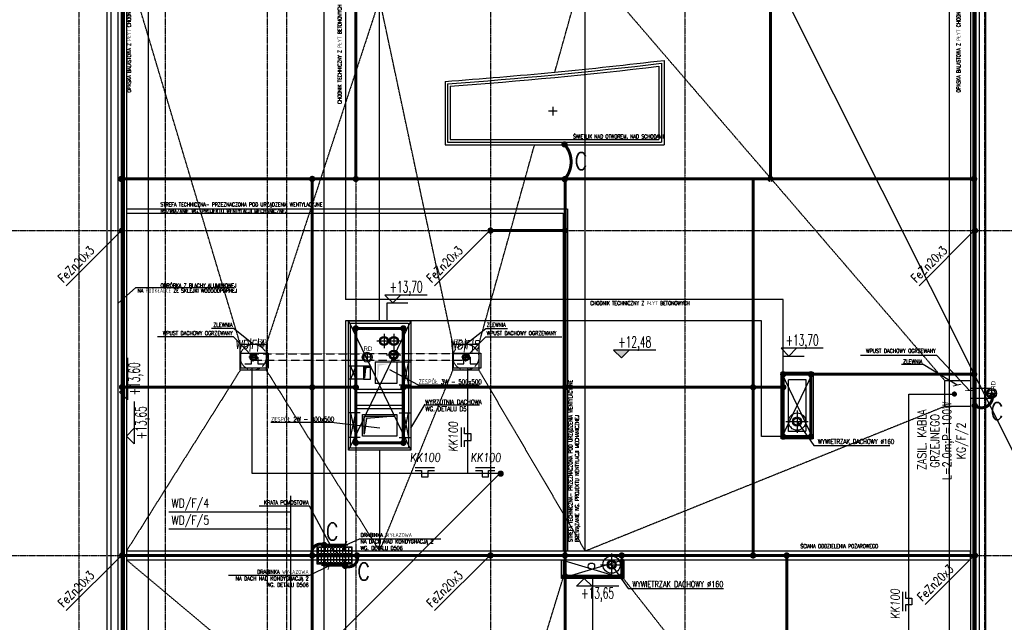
# Model space of a CAD drawing. Extents: x 3880 to 129921, y -116796 to -57711.
# Tile 11 of 110: x 6998 to 9272, y -99466 to -98074. Entities that reach past the tile are written whole.
import ezdxf
from ezdxf.enums import TextEntityAlignment as Align

# ---------------------------------------------------------------- set-up
doc = ezdxf.new("R2010")
doc.units = 0
doc.header["$LTSCALE"] = 2
for name, pattern in [('ACAD_ISO02W100', [15, 12, -3]), ('ACAD_ISO10W100', [18.5, 12, -3, 0.5, -3]), ('CENTER', [2, 1.25, -0.25, 0.25, -0.25]), ('DASHDOT', [1, 0.5, -0.25, 0, -0.25]), ('DASHED', [0.75, 0.5, -0.25]), ('DASHED2', [0.375, 0.25, -0.125])]:
    doc.linetypes.add(name, pattern=pattern)
doc.layers.get('0').update_dxf_attribs({"color": 101, "linetype": 'CONTINUOUS'})
for name, color, linetype in [('E35', 6, 'CONTINUOUS'), ('E50', 3, 'CONTINUOUS'), ('Ele-balustrada', 114, 'CONTINUOUS'), ('Ins-went', 141, 'CONTINUOUS'), ('Ins-wod', 152, 'CONTINUOUS'), ('m-went-odnośniki', 255, 'CONTINUOUS'), ('m-went-opis', 86, 'CONTINUOUS'), ('m-went-wywiew', 1, 'CONTINUOUS'), ('Opis-rzedne', 52, 'CONTINUOUS'), ('Os-osie glowne', 1, 'CENTER'), ('Sch-opis', 51, 'CONTINUOUS'), ('W-idok', 9, 'CONTINUOUS'), ('W-idok nad', 5, 'DASHED2')]:
    doc.layers.add(name, color=color, linetype=linetype)
doc.styles.add('dwg_opis podstawowy', font='romans.shx', dxfattribs={"width": 0.9})
doc.styles.add('ROMANS', font='romans', dxfattribs={"width": 0.85})
doc.styles.add('tab-bud$0$ROMANS', font='romans', dxfattribs={"width": 0.7})
doc.styles.add('TYTUL2', font='ARIAL.TTF')
doc.dimstyles.new('CHMIELNA', dxfattribs={"dimscale": 3.5, "dimtxt": 4, "dimasz": 1.5, "dimexe": 3, "dimexo": 0, "dimgap": 1, "dimtad": 1, "dimdec": 1, "dimrnd": 0.5, "dimzin": 12, "dimdsep": 46, "dimtxsty": 'ROMANS', "dimblk": 'DIMTICK', "dimcen": 0.09, "dimse1": 1, "dimse2": 1, "dimclrd": 143, "dimclrt": 53, "dimadec": 0, "dimazin": 0, "dimtfac": 1, "dimtdec": 1, "dimtix": 1, "dimtmove": 2, "dimatfit": 2, "dimldrblk": 'ARCHTICK', "dimfxl": 0, "dimtolj": 1, "dimtzin": 0, "dimarcsym": 0})

# ---------------------------------------------------------------- blocks, each defined once
blk = doc.blocks.new('_kdjkgjksjhgkfhh')
for p, q in [((-11.2, 0), (11.2, 0)), ((0, 11.2), (0, -11.2))]:
    blk.add_line(p, q)
for radius in [11.3, 8.25]:
    blk.add_circle((0, 0), radius)
blk = doc.blocks.new('dwg_kota kons 50')
blk.add_hatch(color=256).paths.add_polyline_path([(9, 9), (-9, 9), (0, 0)])
blk.add_lwpolyline([(39.75, 9), (-9, 9), (0, 0), (9, 9)])
at = {"style": 'dwg_opis podstawowy', "width": 0.6}
blk.add_attdef('KOTA_KONS', text='', height=12.75, dxfattribs=at).set_placement((15.375, 8.25), align=Align.BOTTOM_CENTER)
blk = doc.blocks.new('DIMTICK')
for p, q in [((-1, 0), (1, 0)), ((0, 1), (0, -1))]:
    blk.add_line(p, q)
at = {"const_width": 0.141}
blk.add_lwpolyline([(0.71, 0.71), (-0.71, -0.71)], dxfattribs=at)
blk = doc.blocks.new('dwg_kota arch 50')
blk.add_lwpolyline([(39.75, 9), (-9, 9), (0, 0), (9, 9)])
at = {"style": 'dwg_opis podstawowy', "width": 0.6}
blk.add_attdef('KOTA_ARCH', text='', height=12.75, dxfattribs=at).set_placement((15.375, 8.25), align=Align.BOTTOM_CENTER)
blk = doc.blocks.new('_kgjdskfgjkfh')
at = {"linetype": 'ACAD_ISO10W100'}
for p, q in [((10, 0), (-10, 0)), ((0, 10), (0, -10))]:
    blk.add_line(p, q, dxfattribs=at)
at = {"linetype": 'Continuous', "ltscale": 7}
for p, q in [((-8, 0), (-5, 0)), ((-7.6, 2.5), (-4.8, 1.5)), ((-6.5, 4.7), (-4, 2.9)), ((-4.7, 6.5), (-2.9, 4)), ((-2.5, 7.6), (-1.5, 4.8)), ((0, 8), (0, 5)), ((2.5, 7.6), (1.5, 4.8)), ((4.7, 6.5), (2.9, 4)), ((6.5, 4.7), (4, 2.9)), ((7.6, 2.5), (4.8, 1.5)), ((8, 0), (5, 0)), ((-7.6, -2.5), (-4.8, -1.5)), ((-6.5, -4.7), (-4, -2.9)), ((-4.7, -6.5), (-2.9, -4)), ((-2.5, -7.6), (-1.5, -4.8)), ((0, -8), (0, -5)), ((2.5, -7.6), (1.5, -4.8)), ((4.7, -6.5), (2.9, -4)), ((6.5, -4.7), (4, -2.9)), ((7.6, -2.5), (4.8, -1.5))]:
    blk.add_line(p, q, dxfattribs=at)
at = {"linetype": 'ACAD_ISO02W100'}
blk.add_circle((0, 0), 30, dxfattribs=at)
at = {"linetype": 'Continuous', "ltscale": 7}
for radius in [8, 5]:
    blk.add_circle((0, 0), radius, dxfattribs=at)
blk = doc.blocks.new('56')
at = {"layer": 'm-went-wywiew', "color": 9, "linetype": 'DASHED2'}
for p, q in [((53204.9, 82746), (53204.9, 82712.7)), ((53188.2, 82729.3), (53221.5, 82729.3))]:
    blk.add_line(p, q, dxfattribs=at)
at = {"layer": 'm-went-wywiew', "color": 9}
blk.add_circle((53204.9, 82729.3), 10.6, dxfattribs=at)
at = {"layer": 'm-went-wywiew'}
blk.add_circle((53204.9, 82729.3), 8, dxfattribs=at)
blk = doc.blocks.new('_SKGJFKGJFGKHGJ')
blk.add_line((-13.5, -53.9), (-13.5, 6.9))
at = {"linetype": 'DASHDOT', "ltscale": 5, "flags": 128}
for points in [[(9.4, 0), (-20.4, 0)], [(9.4, -47), (-20.4, -47)]]:
    blk.add_lwpolyline(points, dxfattribs=at)
at = {"flags": 128}
for points in [[(-1.9, -48.5), (-15, -48.5), (-15, 1.5), (-1.9, 1.5)], [(-1.9, -45.5), (-12, -45.5), (-12, -1.5), (-1.9, -1.5)]]:
    blk.add_lwpolyline(points, dxfattribs=at)
for points in [[(0, 5), (0, -5), (-1, -5, -0.199443), (-1, 5)], [(0, -52), (0, -42), (-1, -42, 0.199443), (-1, -52)]]:
    blk.add_lwpolyline(points, format="xyb", close=True, dxfattribs=at)
at = {"linetype": 'DASHED', "ltscale": 0.1, "flags": 128}
for points in [[(-1.9, 1.5), (0, 1.5)], [(-1.9, -1.5), (0, -1.5)], [(0, -45.5), (-1.9, -45.5)], [(0, -48.5), (-1.9, -48.5)]]:
    blk.add_lwpolyline(points, dxfattribs=at)
blk = doc.blocks.new('A$C5F9C5678')
at = {"layer": 'E35'}
for p, q in [((-39.2, 9.9), (-39.2, 24.9)), ((-39.2, 24.9), (-24.2, 24.9)), ((-24.2, 24.9), (-24.2, 9.9)), ((-54.2, 9.9), (-39.2, 9.9)), ((-24.2, 9.9), (-9.2, 9.9))]:
    blk.add_line(p, q, dxfattribs=at)
blk.add_lwpolyline([(-63.3, 34.4), (0, 34.4), (0, 0), (-63.3, 0)], close=True, dxfattribs=at)
blk = doc.blocks.new('A$C396C56EA')
at = {"layer": 'E35'}
for p, q in [((0, 0), (45, 0)), ((0, -6.9), (15, -6.9)), ((15, -6.9), (15, -21.9)), ((15, -21.9), (30, -21.9)), ((30, -21.9), (30, -6.9)), ((30, -6.9), (45, -6.9))]:
    blk.add_line(p, q, dxfattribs=at)

msp = doc.modelspace()

# ---------------------------------------------------------------- hatches: boundary and pattern name
at = {"layer": 'Ins-went'}
for points in [[(7796.802, -98879.08), (7806.749, -98876.8), (7794.846, -98876.8), (7794.846, -98902.209)], [(7793.661, -99031.529), (7799.032, -98995.246), (7865.533, -98989.625), (7793.661, -98989.625)]]:
    msp.add_hatch(color=256, dxfattribs=at).paths.add_polyline_path(points)
h = msp.add_hatch(color=256, dxfattribs=at)
h.paths.add_polyline_path([(7828.901, -98872.866), (7847.673, -98869.733), (7847.673, -98868.397), (7824.366, -98868.397), (7824.366, -98909.59)])
h.paths.add_polyline_path([(7855.673, -98868.397), (7847.673, -98868.397), (7847.673, -98869.733)])
at = {"layer": 'W-idok'}
h = msp.add_hatch(dxfattribs=at)
h.set_pattern_fill('ANGLE', color=256, style=0)
h.set_pattern_definition([(0, (-44202.875, -1397.75), (0, 6.985), [5.08, -1.905]), (90, (-44202.875, -1397.75), (-6.985, 4e-16), [5.08, -1.905])])
h.paths.add_polyline_path([(7685.64, -99291.052), (7765.64, -99291.052), (7765.64, -99331.552), (7685.64, -99331.552)])

# ---------------------------------------------------------------- linework, layer by layer
for points in [[(7792.603, -98874.66), (7757.673, -98874.66)], [(7774.673, -98874.66), (7762.673, -98904.66)], [(7762.673, -98874.66), (7774.673, -98904.66)], [(7869.673, -98864.357), (7901.395, -98864.357)], [(7896.395, -98864.357), (7884.395, -98917.2)], [(7884.395, -98864.357), (7896.395, -98917.2)], [(7792.603, -98904.66), (7757.673, -98904.66)], [(7874.673, -98917.2), (7901.395, -98917.2)], [(7784.673, -98982.146), (7757.673, -98982.146)], [(7762.673, -98982.146), (7774.673, -99038.725)], [(7762.673, -99038.725), (7774.673, -98982.146)], [(7874.673, -98982.146), (7901.395, -98982.146)], [(7884.395, -98982.146), (7896.395, -99038.725)], [(7884.395, -99038.725), (7896.395, -98982.146)], [(7784.673, -99038.725), (7757.673, -99038.725)], [(7874.673, -99038.725), (7901.395, -99038.725)]]:
    msp.add_lwpolyline(points)
msp.add_circle((8318.667, -99336.2), 7.5)
at = {"layer": 'E35'}
for p, q in [((4105.524, -88730.724), (17200.62, -114839.417)), ((7105.505, -98688.648), (7234.673, -98559.48)), ((7105.505, -98688.648), (7234.673, -98559.48)), ((7956.505, -98688.648), (8085.673, -98559.48)), ((7956.505, -98688.648), (8085.673, -98559.48)), ((9075.505, -98688.648), (9204.673, -98559.48)), ((9075.505, -98688.648), (9204.673, -98559.48)), ((7624.287, -99605.465), (8109.146, -99120.606)), ((7624.287, -99605.465), (7624.287, -99173.497)), ((7624.287, -99211.459), (7342.758, -99211.459)), ((7624.287, -99250.639), (7342.758, -99250.639)), ((7105.505, -99438.648), (7234.673, -99309.48)), ((7105.505, -99438.648), (7234.673, -99309.48)), ((7956.505, -99438.648), (8085.673, -99309.48)), ((7956.505, -99438.648), (8085.673, -99309.48)), ((9089.663, -99424.489), (9204.673, -99309.48)), ((9089.663, -99424.489), (9204.673, -99309.48))]:
    msp.add_line(p, q, dxfattribs=at)
at = {"layer": 'E50'}
for p, q in [((7535.063, -99122.428), (7535.063, -98878.796)), ((8033.213, -99122.428), (8033.213, -98878.796)), ((9051.587, -98938.677), (9157.047, -98938.677)), ((9051.587, -100300.017), (9051.587, -98938.677)), ((8109.146, -99122.428), (7535.063, -99122.428))]:
    msp.add_line(p, q, dxfattribs=at)
at = {"layer": 'E50', "const_width": 7}
for points in [[(7234.673, -97903.302), (7234.673, -100566.645), (7334.673, -100566.645), (7334.673, -100711.302)], [(7774.673, -98442.066), (7774.673, -97903.302)], [(8732.221, -98442.066), (8732.221, -97903.302)], [(9204.673, -97903.302), (9204.673, -100234.045)], [(7232.703, -98442.066), (9202.703, -98442.066)], [(7673.882, -99442.066), (7673.882, -98442.066)], [(8257.812, -100011.631), (8257.812, -98442.066)], [(8692.236, -99311.302), (8692.236, -98442.066)], [(8085.673, -98561.302), (8257.812, -98561.302)], [(7774.673, -98787.027), (7774.673, -99051.236), (7884.395, -99051.236), (7884.395, -98787.027), (7774.673, -98787.027)], [(8761.827, -98893.015), (8825.827, -98893.015), (8825.827, -99037.015), (8761.827, -99037.015), (8761.827, -98893.015)], [(8825.827, -98893.015), (9202.703, -98893.015)], [(7232.703, -98923.035), (7774.673, -98923.035)], [(7884.395, -98923.035), (8228.929, -98923.035)], [(8228.929, -98923.035), (8761.827, -98923.035)], [(8732.118, -98923.035), (8761.827, -98923.035)], [(7234.673, -99311.302), (7777.398, -99311.302)], [(7770.859, -99311.302), (9204.673, -99311.302)], [(8769.802, -99311.302), (8769.802, -100016.371)], [(8388.852, -99318.892), (8388.852, -99359.302), (8257.812, -99359.302)], [(7673.882, -100711.302), (7673.882, -99442.066)]]:
    msp.add_lwpolyline(points, dxfattribs=at)
for points in [[(8260.227, -98362.282, -1), (8252.727, -98362.282, -1)], [(7228.953, -98442.066, -1), (7236.453, -98442.066, -1)], [(7670.132, -98442.066, -1), (7677.632, -98442.066, -1)], [(8260.899, -98442.664, -1), (8253.399, -98442.664, -1)], [(9198.953, -98442.066, -1), (9206.453, -98442.066, -1)], [(7770.923, -98787.027, -1), (7778.423, -98787.027, -1)], [(7880.645, -98787.027, -1), (7888.145, -98787.027, -1)], [(8758.077, -98893.015, -1), (8765.577, -98893.015, -1)], [(8822.077, -98893.015, -1), (8829.577, -98893.015, -1)], [(8822.077, -98893.015, -1), (8829.577, -98893.015, -1)], [(9198.953, -98893.015, -1), (9206.453, -98893.015, -1)], [(7230.923, -98922.599, -1), (7238.423, -98922.599, -1)], [(7670.132, -98923.035, -1), (7677.632, -98923.035, -1)], [(7770.923, -98923.035, -1), (7778.423, -98923.035, -1)], [(7880.645, -98923.035, -1), (7888.145, -98923.035, -1)], [(8254.062, -98923.035, -1), (8261.562, -98923.035, -1)], [(8688.486, -98923.035, -1), (8695.986, -98923.035, -1)], [(8758.077, -98923.035, -1), (8765.577, -98923.035, -1)], [(9157.047, -98936.177, -1), (9157.047, -98941.177, -1)], [(9244.975, -98945.971, 1), (9244.975, -98938.471, 1)], [(9204.223, -98969.186, -1), (9204.223, -98961.686, -1)], [(8758.077, -99037.015, -1), (8765.577, -99037.015, -1)], [(8822.077, -99037.015, -1), (8829.577, -99037.015, -1)], [(7770.923, -99051.236, -1), (7778.423, -99051.236, -1)], [(7880.645, -99051.236, -1), (7888.145, -99051.236, -1)], [(7701.537, -99283.38, -1), (7701.537, -99290.88, -1)], [(7670.132, -99311.302, -1), (7677.632, -99311.302, -1)], [(7673.882, -99307.552, -1), (7673.882, -99315.052, -1)], [(7777.398, -99307.552, 1), (7777.398, -99315.052, 1)], [(8385.102, -99311.302, -1), (8392.602, -99311.302, -1)], [(8688.486, -99311.302, -1), (8695.986, -99311.302, -1)], [(8688.486, -99311.302, -1), (8695.986, -99311.302, -1)], [(8766.052, -99311.302, -1), (8773.552, -99311.302, -1)], [(8766.052, -99311.302, -1), (8773.552, -99311.302, -1)], [(7749.744, -99339.224, -1), (7749.744, -99331.724, -1)], [(8254.062, -99359.302, -1), (8261.562, -99359.302, -1)], [(8384.923, -99359.302, -1), (8392.423, -99359.302, -1)]]:
    msp.add_lwpolyline(points, format="xyb", close=True, dxfattribs=at)
for points in [[(8256.477, -98362.282, -0.37706103), (8257.149, -98442.318, -2.21832926)], [(7774.673, -98445.816, -0.41421356), (7770.923, -98442.066, -1), (7778.423, -98442.066, -0.39987549), (7774.857, -98445.812, -0.39987549)], [(8732.221, -98445.816, -0.41421356), (8728.471, -98442.066, -1), (8735.971, -98442.066, -0.34265917), (8733.15, -98445.699, -0.34265917)], [(9244.975, -98942.221, -0.64860311), (9204.673, -98965.474, -2.21832926)], [(7673.882, -99311.302, -0.66456973), (7701.19, -99287.13, -2.21832926)], [(7777.398, -99311.302, -0.66456973), (7750.09, -99335.474, -2.21832926)]]:
    msp.add_lwpolyline(points, format="xyb", dxfattribs=at)
at = {"layer": 'E50', "ltscale": 15, "const_width": 7}
for points in [[(7234.764, -98565.051, 1), (7234.582, -98557.553, 1)], [(8085.764, -98565.051, 1), (8085.582, -98557.553, 1)], [(8257.903, -98565.051, 1), (8257.721, -98557.553, 1)], [(9204.764, -98565.051, 1), (9204.582, -98557.553, 1)], [(8109.237, -99126.177, 1), (8109.055, -99118.679, 1)], [(7234.764, -99315.051, 1), (7234.582, -99307.553, 1)], [(8085.764, -99315.051, 1), (8085.582, -99307.553, 1)], [(8257.903, -99315.051, 1), (8257.721, -99307.553, 1)], [(9204.764, -99315.051, 1), (9204.582, -99307.553, 1)]]:
    msp.add_lwpolyline(points, format="xyb", close=True, dxfattribs=at)
at = {"layer": 'Ins-went'}
for p, q in [((7839.756, -98799.421), (7839.756, -98832.677)), ((7862.399, -98799.421), (7862.399, -98832.677)), ((7823.128, -98816.049), (7856.384, -98816.049)), ((7845.771, -98816.049), (7879.028, -98816.049)), ((7862.162, -98831.321), (7862.162, -98864.577)), ((7845.533, -98847.949), (7878.79, -98847.949)), ((7792.603, -98874.66), (7792.603, -98904.66)), ((7808.603, -98874.66), (7792.603, -98874.66)), ((7794.846, -98902.209), (7794.846, -98876.8)), ((7794.846, -98876.8), (7806.749, -98876.8)), ((7806.749, -98876.8), (7796.802, -98879.08)), ((7808.603, -98904.66), (7808.603, -98874.66)), ((7819.673, -98864.357), (7869.673, -98864.357)), ((7819.673, -98864.357), (7819.673, -98914.357)), ((7869.673, -98864.357), (7869.673, -98914.357)), ((7796.802, -98879.08), (7794.846, -98902.209)), ((7792.603, -98904.66), (7808.603, -98904.66)), ((7869.673, -98914.357), (7819.673, -98914.357)), ((7789.673, -98995.552), (7789.673, -98985.552)), ((7789.673, -98985.552), (7869.673, -98985.552)), ((7793.661, -99031.529), (7793.661, -98989.625)), ((7793.661, -98989.625), (7865.533, -98989.625)), ((7865.533, -98989.625), (7799.032, -98995.246)), ((7869.673, -98985.552), (7869.673, -99025.552)), ((8793.827, -98976.38), (8793.827, -99027.956)), ((8793.827, -98985.54), (8793.827, -99018.796)), ((7789.673, -99035.552), (7789.673, -98995.552)), ((7799.032, -98995.246), (7793.661, -99031.529)), ((8768.039, -99002.168), (8819.615, -99002.168)), ((8777.199, -99002.168), (8810.455, -99002.168)), ((7869.673, -99035.552), (7789.673, -99035.552)), ((7869.673, -99025.552), (7869.673, -99035.552)), ((8365.389, -99306.782), (8365.389, -99358.358)), ((8365.389, -99315.942), (8365.389, -99349.198)), ((8339.601, -99332.57), (8391.178, -99332.57)), ((8348.761, -99332.57), (8382.017, -99332.57))]:
    msp.add_line(p, q, dxfattribs=at)
for centre, radius in [((7839.756, -98816.049), 10.56), ((7839.756, -98816.049), 8), ((7862.399, -98816.049), 10.56), ((7862.399, -98816.049), 8), ((7862.162, -98847.949), 10.56), ((7862.162, -98847.949), 8), ((8793.827, -99002.168), 19.902), ((8793.827, -99002.168), 10.56), ((8793.827, -99002.168), 8), ((8365.389, -99332.57), 19.902), ((8365.389, -99332.57), 10.56), ((8365.389, -99332.57), 8)]:
    msp.add_circle(centre, radius, dxfattribs=at)
at = {"layer": 'Ins-wod', "linetype": 'DASHED', "ltscale": 0.5}
for points in [[(7537.758, -98845.552), (7800.923, -98845.552)], [(8028.886, -98845.552), (7800.923, -98845.552)], [(7800.923, -98861.552), (7537.758, -98861.552)], [(8028.886, -98861.552), (7800.923, -98861.552)]]:
    msp.add_lwpolyline(points, dxfattribs=at)
at = {"layer": 'm-went-odnośniki'}
for p, q in [((8365.389, -99332.57), (8403.89, -99387.467)), ((8403.89, -99387.467), (8624.073, -99387.467))]:
    msp.add_line(p, q, dxfattribs=at)
at = {"layer": 'm-went-wywiew', "color": 9, "linetype": 'DASHED2'}
for p, q in [((7839.756, -98799.421), (7839.756, -98832.677)), ((7862.399, -98799.421), (7862.399, -98832.677)), ((7823.128, -98816.049), (7856.384, -98816.049)), ((7845.771, -98816.049), (7879.028, -98816.049))]:
    msp.add_line(p, q, dxfattribs=at)
at = {"layer": 'm-went-wywiew', "color": 9}
for centre in [(7839.756, -98816.049), (7862.399, -98816.049)]:
    msp.add_circle(centre, 10.56, dxfattribs=at)
at = {"layer": 'm-went-wywiew'}
for centre in [(7839.756, -98816.049), (7862.399, -98816.049)]:
    msp.add_circle(centre, 8, dxfattribs=at)
at = {"layer": 'Opis-rzedne'}
for points in [[(7846.95, -98770.027), (7846.95, -98728.031), (7894.907, -98728.031)], [(8761.827, -98893.015), (8761.827, -98851.019), (8809.783, -98851.019)]]:
    msp.add_lwpolyline(points, dxfattribs=at)
at = {"layer": 'Os-osie glowne'}
for points in [[(7134.673, -96629.302), (7134.673, -102606.302)], [(7234.673, -96629.302), (7234.673, -102606.302)], [(7334.673, -96629.302), (7334.673, -102676.302)], [(7569.673, -96629.302), (7569.673, -102676.302)], [(7614.673, -96629.302), (7614.673, -102606.302)], [(7774.673, -96629.302), (7774.673, -102606.302)], [(8085.673, -96629.302), (8085.673, -102606.302)], [(8534.673, -96629.302), (8534.673, -102606.302)], [(9204.673, -96629.302), (9204.673, -102606.302)], [(9226.673, -96629.302), (9226.673, -102606.302)], [(6322.673, -98561.302), (18589.673, -98561.302)], [(6322.673, -99311.302), (18589.673, -99311.302)]]:
    msp.add_lwpolyline(points, dxfattribs=at)
at = {"layer": 'Sch-opis'}
for p, q in [((7917.956, -98917.589), (7852.999, -98882.809)), ((7917.884, -98917.569), (8059.666, -98917.569)), ((7901.395, -99017.358), (7935.063, -98962.4)), ((7935.177, -98963.809), (8060.046, -98963.809)), ((7578.226, -99003.499), (7717.583, -99003.499)), ((7717.583, -99003.499), (7829.832, -99016.642)), ((8793.827, -99002.168), (8832.327, -99057.065)), ((8832.327, -99057.065), (9007.732, -99057.065))]:
    msp.add_line(p, q, dxfattribs=at)
msp.add_lwpolyline([(7487.882, -98693.846), (7265.91, -98693.846), (7225.72, -98728.767)], dxfattribs=at)
at = {"layer": 'W-idok'}
for p, q in [((9229.673, -100254.302), (9229.673, -97841.802)), ((7199.673, -98043.302), (7199.673, -100486.302))]:
    msp.add_line(p, q, dxfattribs=at)
for points in [[(9214.673, -97030.802), (9214.673, -100240.302)], [(9144.673, -97071.302), (9144.673, -100175.302)], [(9194.673, -97071.302), (9194.673, -100225.302)], [(9199.673, -97066.302), (9199.673, -100225.302)], [(7239.673, -97898.302), (7239.673, -100559.302)], [(7244.673, -97893.302), (7244.673, -100554.302)], [(7224.673, -97913.302), (7224.673, -100574.302)], [(7209.673, -100589.302), (7209.673, -97928.302)], [(7294.673, -97933.802), (7294.673, -98720.027)], [(7700.64, -97948.802), (7700.64, -99642.861)], [(7750.64, -97948.802), (7750.64, -98720.027)], [(8486.673, -98168.303), (8486.673, -98363.302)], [(8474.673, -98181.82), (8474.673, -98351.302)], [(8480.673, -98175.064), (8480.673, -98357.302)], [(7980.673, -98216.858), (7980.673, -98363.302)], [(7986.673, -98222.44), (7986.673, -98357.302)], [(7992.673, -98228.019), (7992.673, -98351.302)], [(7992.673, -98351.302), (8474.673, -98351.302)], [(7980.673, -98363.302), (8486.673, -98363.302)], [(7986.673, -98357.302), (8480.673, -98357.302)], [(7294.673, -98720.027), (7294.673, -100504.302)], [(8761.827, -98720.027), (7750.64, -98720.027)], [(8761.827, -98893.015), (8761.827, -98720.027)], [(8711.827, -98770.027), (7750.64, -98770.027)], [(7750.64, -98770.027), (7750.64, -99592.861)], [(7757.673, -98770.027), (7901.395, -99068.236)], [(7901.395, -98770.027), (7757.673, -99068.236)], [(8711.827, -99037.015), (8711.827, -98770.027)], [(8756.827, -98888.015), (8830.827, -99042.015)], [(8756.827, -99042.015), (8830.827, -98888.015)], [(9242.923, -98926.052), (9194.673, -98926.052)], [(9242.923, -98948.646), (9194.673, -98948.646)], [(8761.827, -99037.015), (8711.827, -99037.015)], [(8249.673, -99321.302), (8393.673, -99364.302)], [(8393.673, -99321.302), (8249.673, -99364.302)], [(8321.723, -99321.302), (8321.723, -99321.302)]]:
    msp.add_lwpolyline(points, dxfattribs=at)
at = {"layer": 'W-idok', "linetype": 'DASHED'}
for points in [[(7507.758, -98823.552), (7244.673, -97943.302)], [(8234.237, -98195.556), (8304.673, -97943.302)], [(8304.673, -99301.302), (8304.673, -97943.302)], [(9134.673, -98907.302), (8304.673, -97943.302)], [(7829.534, -98026.774), (7567.758, -98823.552)], [(7829.534, -98770.027), (7829.534, -98026.774)], [(7998.886, -98823.552), (7829.534, -98026.774)], [(8058.886, -98823.552), (8187.399, -98363.302)], [(7244.673, -98511.302), (8263.166, -98511.302), (8263.166, -99301.302)], [(7244.673, -98521.302), (8253.166, -98521.302), (8253.166, -99301.302)], [(7507.758, -98883.552), (7244.673, -99301.302)], [(7567.758, -98883.552), (7829.534, -99301.302)], [(7829.534, -99301.302), (7998.886, -98883.552)], [(8058.886, -98883.552), (8304.673, -99301.302)], [(7774.812, -98927.2), (7884.534, -98927.2)], [(7774.812, -98935.2), (7884.534, -98935.2)], [(7774.673, -98964.146), (7884.395, -98964.146)], [(9134.673, -98967.302), (8304.673, -99301.302)], [(7774.673, -98972.146), (7884.395, -98972.146)], [(7829.534, -99068.236), (7829.534, -99301.302)], [(8063.673, -100008.302), (7244.673, -99321.302)], [(8388.673, -99321.302), (8388.673, -99359.302), (8254.673, -99359.302), (8254.673, -99321.302)], [(8156.835, -99677.861), (8254.673, -99359.302)], [(8322.673, -100683.302), (8321.723, -99364.395)], [(9104.673, -100270.302), (8388.673, -99359.302)]]:
    msp.add_lwpolyline(points, dxfattribs=at)
at = {"layer": 'W-idok'}
for points in [[(7901.395, -99068.236), (7757.673, -99068.236), (7757.673, -98770.027), (7901.395, -98770.027)], [(7507.758, -98823.552), (7567.758, -98823.552), (7567.758, -98883.552), (7507.758, -98883.552)], [(7998.886, -98823.552), (8058.886, -98823.552), (8058.886, -98883.552), (7998.886, -98883.552)], [(8756.827, -98888.015), (8830.827, -98888.015), (8830.827, -99042.015), (8756.827, -99042.015)], [(9194.673, -98907.302), (9194.673, -98967.302), (9134.673, -98967.302), (9134.673, -98907.302)], [(7244.673, -99321.302), (9194.673, -99321.302), (9194.673, -99301.302), (7244.673, -99301.302)], [(7685.64, -99291.052), (7765.64, -99291.052), (7765.64, -99331.552), (7685.64, -99331.552)], [(8249.673, -99321.302), (8393.673, -99321.302), (8393.673, -99364.302), (8249.673, -99364.302)]]:
    msp.add_lwpolyline(points, close=True, dxfattribs=at)
at = {"layer": 'W-idok', "linetype": 'DASHED'}
for points in [[(7896.395, -99063.236), (7762.673, -99063.236), (7762.673, -98775.027), (7896.395, -98775.027)], [(7884.395, -99051.236), (7774.673, -99051.236), (7774.673, -98787.027), (7884.395, -98787.027)], [(8761.827, -98893.015), (8825.827, -98893.015), (8825.827, -99037.015), (8761.827, -99037.015)], [(8773.827, -98905.015), (8813.827, -98905.015), (8813.827, -99025.015), (8773.827, -99025.015)]]:
    msp.add_lwpolyline(points, close=True, dxfattribs=at)
at = {"layer": 'W-idok'}
for radius, start, end in [(10712.463, 274.121762, 276.840798), (10718.463, 274.1516076, 276.8046486), (10724.463, 274.1814209, 276.7685424)]:
    msp.add_arc((7210.701, -87532.103), radius, start, end, dxfattribs=at)
at = {"layer": 'W-idok nad', "linetype": 'ByBlock'}
for points in [[(8239.393, -98285.26), (8219.393, -98285.26)], [(8229.393, -98275.26), (8229.393, -98295.26)]]:
    msp.add_lwpolyline(points, dxfattribs=at)

# ---------------------------------------------------------------- block references
at = {"layer": 'E35'}
for name, p in [('A$C5F9C5678', (7572.517, -98878.796)), ('A$C5F9C5678', (8063.283, -98878.796)), ('A$C396C56EA', (7911.341, -99108.071)), ('A$C396C56EA', (8051.073, -99108.071))]:
    msp.add_blockref(name, p, dxfattribs=at)
at = {"layer": 'E35', "rotation": 90}
msp.add_blockref('A$C396C56EA', (8018.856, -99060.648), dxfattribs=at)
at = {"layer": 'E35', "xscale": -1, "rotation": 90}
msp.add_blockref('A$C396C56EA', (9037.23, -99395.233), dxfattribs=at)
at = {"layer": 'Ele-balustrada', "xscale": -1, "rotation": 90}
msp.add_blockref('_SKGJFKGJFGKHGJ', (7702.14, -99301.302), dxfattribs=at)
at = {"layer": 'Ele-balustrada', "rotation": 90}
msp.add_blockref('_SKGJFKGJFGKHGJ', (7702.14, -99321.302), dxfattribs=at)
at = {"layer": 'Ins-wod', "rotation": 270}
for name, p in [('_kgjdskfgjkfh', (7537.758, -98853.552)), ('_kgjdskfgjkfh', (8028.886, -98853.552)), ('_kdjkgjksjhgkfhh', (7800.923, -98853.552)), ('_kdjkgjksjhgkfhh', (9242.923, -98937.302))]:
    msp.add_blockref(name, p, dxfattribs=at)
at = {"layer": 'm-went-wywiew'}
msp.add_blockref('56', (-45342.716, -181577.294), dxfattribs=at)
at = {"layer": 'Opis-rzedne', "xscale": 2, "yscale": 2, "zscale": 2}
for name, p, values in [('dwg_kota arch 50', (7859.929, -98728.031), {'KOTA_ARCH': '+13,70'}), ('dwg_kota kons 50', (8388.065, -98855.104), {'KOTA_KONS': '+12,48'}), ('dwg_kota arch 50', (8774.806, -98851.019), {'KOTA_ARCH': '+13,70'})]:
    msp.add_blockref(name, p, dxfattribs=at).add_auto_attribs(values)
at = {"layer": 'Opis-rzedne'}
ref = msp.add_blockref('dwg_kota kons 50', (7228.992, -98934.254), dxfattribs=dict(at, xscale=-2, yscale=2, zscale=2, rotation=270))
ref.add_attrib('KOTA_KONS', '+13,60', dxfattribs={"layer": '0', "height": 25.5, "rotation": 90, "style": 'dwg_opis podstawowy', "width": 0.6}).set_placement((7283.135, -98903.504), align=Align.BOTTOM_CENTER)
ref = msp.add_blockref('dwg_kota arch 50', (7244.673, -99035.528), dxfattribs=dict(at, xscale=-2, yscale=2, zscale=2, rotation=270))
ref.add_attrib('KOTA_ARCH', '+13,65', dxfattribs={"layer": '0', "height": 25.5, "rotation": 90, "style": 'dwg_opis podstawowy', "width": 0.6}).set_placement((7298.815, -99004.778), align=Align.BOTTOM_CENTER)
ref = msp.add_blockref('dwg_kota arch 50', (8302.357, -99364.302), dxfattribs=dict(at, xscale=-2, yscale=2, zscale=2, rotation=180))
ref.add_attrib('KOTA_ARCH', '+13,65', dxfattribs={"layer": '0', "height": 25.5, "style": 'dwg_opis podstawowy', "width": 0.6}).set_placement((8333.107, -99418.445), align=Align.BOTTOM_CENTER)

# ---------------------------------------------------------------- texts
at = {"layer": 'E35', "style": 'ROMANS', "width": 0.8}
for p in [(7098.854, -98682.88), (7098.854, -98682.88), (7949.854, -98682.88), (7949.854, -98682.88), (9068.854, -98682.88), (9068.854, -98682.88), (7098.854, -99432.88), (7098.854, -99432.88), (7949.854, -99432.88), (7949.854, -99432.88), (9083.291, -99418.443)]:
    msp.add_text('FeZn20x3', height=20, rotation=45, dxfattribs=at).set_placement(p)
at = {"layer": 'E35', "style": 'ROMANS', "oblique": 5, "width": 0.8}
for s, p in [('WD|F|4', (7496.514, -98834.015)), ('WD|F|5', (7992.155, -98835.103)), ('KK100', (7899.815, -99095.079)), ('KK100', (8039.546, -99095.079))]:
    msp.add_text(s, height=20, dxfattribs=at).set_placement(p)
at = {"layer": 'E35', "style": 'ROMANS', "width": 0.8}
for s, p in [('L=2.0m;P=100W', (9142.986, -99046.847)), ('ZASIL. KABLA ', (9082.04, -99038.56)), ('GRZEJNEGO', (9112.139, -99046.847)), ('KG/F/2', (9173.834, -99046.847))]:
    msp.add_text(s, height=20, rotation=90, dxfattribs=at).set_placement(p, align=Align.MIDDLE)
at = {"layer": 'E35', "style": 'ROMANS', "oblique": 5, "width": 0.8}
for p in [(8009.678, -99072.174), (9030.367, -99458.188)]:
    msp.add_text('KK100', height=20, rotation=90, dxfattribs=at).set_placement(p)
at = {"layer": 'E35', "style": 'ROMANS', "width": 0.8}
for s, p in [('WD/F/4', (7348.884, -99200.509)), ('WD/F/5', (7348.884, -99239.689))]:
    msp.add_text(s, height=20, dxfattribs=at).set_placement(p)
at = {"layer": 'E50', "ltscale": 50, "style": 'ROMANS', "width": 0.8}
for p in [(8280.471, -98420.712), (9241.054, -98998.155), (7705.642, -99276.225), (7778.526, -99368.496)]:
    msp.add_text('C', height=40, dxfattribs=at).set_placement(p)
at = {"layer": 'Ins-wod', "char_height": 10.2123, "width": 1336.21749, "attachment_point": 1, "style": 'TYTUL2'}
for insert in [(7548.157, -98811.377), (7792.388, -98828.807), (8000.718, -98811.377)]:
    msp.add_mtext('RD', dxfattribs=dict(at, insert=insert))
at = {"layer": 'Ins-wod', "insert": (9241.764, -98929.017), "char_height": 10.2123, "width": 1336.21749, "attachment_point": 1, "rotation": 90, "style": 'TYTUL2'}
msp.add_mtext('RD', dxfattribs=at)
at = {"layer": 'm-went-opis', "style": 'tab-bud$0$ROMANS', "width": 0.7}
msp.add_text('WYWIETRZAK DACHOWY %%c160', height=13.44646, rotation=0, dxfattribs=at).set_placement((8413.281, -99384.231))
at = {"layer": 'Sch-opis', "width": 0.7}
for s, height, rotation, style, p in [('OPASKA BALASTOWA Z PŁYT CHODNIKOWYCH', 9, 90, 'ROMANS', (7255.347, -98242.492)), ('OPASKA BALASTOWA Z PŁYT CHODNIKOWYCH', 9, 90, 'ROMANS', (9171.145, -98242.492)), ('CHODNIK TECHNICZNY Z PŁYT BETONOWYCH', 9, 90, 'ROMANS', (7741.732, -98269.122)), ('ZESPÓŁ 3W - 500x500', 10.75717, 0, 'tab-bud$0$ROMANS', (7919.564, -98915.719)), ('WYRZUTNIA DACHOWA', 10.75717, 0, 'tab-bud$0$ROMANS', (7935.063, -98962.4)), ('WG. DETALU D5', 10.75717, 0, 'tab-bud$0$ROMANS', (7935.481, -98978.125)), ('ZESPÓŁ 2W - 800x500', 10.75717, 0, 'tab-bud$0$ROMANS', (7578.796, -99002.229)), ('STREFA TECHNICZNA- PRZEZNACZONA POD URZĄDZENIA WENTYLACYJNE', 9, 90, 'ROMANS', (8275.029, -99280.068)), ('ROZWIĄZANIE WG. PROJEKTU WENTYLACJI MECHANICZNEJ', 9, 90, 'ROMANS', (8290.015, -99280.068)), ('WYWIETRZAK DACHOWY %%c160', 10.75717, 0, 'tab-bud$0$ROMANS', (8841.719, -99053.829))]:
    msp.add_text(s, height=height, rotation=rotation, dxfattribs=dict(at, style=style)).set_placement(p)
at = {"layer": 'Sch-opis', "style": 'ROMANS', "width": 0.7}
for s, p in [('ŚWIETLIK NAD OTWOREM, NAD SCHODAMI', (8276.539, -98348.389)), ('STREFA TECHNICZNA- PRZEZNACZONA POD URZĄDZENIA WENTYLACYJNE', (7323.603, -98505.729)), ('ROZWIĄZANIE WG. PROJEKTU WENTYLACJI MECHANICZNEJ', (7323.603, -98520.714)), ('NA PODKŁADCE ZE SKLEJKI WODOODPORNEJ', (7270.803, -98704.599)), ('OBRÓBKA Z BLACHY ALUMINIOWEJ', (7323.603, -98692.612)), ('CHODNIK TECHNICZNY Z PŁYT BETONOWYCH', (8316.066, -98733.471)), ('ŚCIANA ODDZIELENIA POŻAROWEGO', (8801.452, -99294.524))]:
    msp.add_text(s, height=9, dxfattribs=at).set_placement(p)
at = {"layer": 'Sch-opis', "char_height": 9, "width": 203.76147, "style": 'ROMANS'}
for s, insert, attachment_point in [('ZLEWNIA', (7489.946, -98774.468), 3), ('ZLEWNIA', (8076.746, -98774.468), 1), ('WPUST DACHOWY OGRZEWANY', (7489.946, -98793.592), 3), ('WPUST DACHOWY OGRZEWANY', (8076.746, -98793.592), 1), ('WPUST DACHOWY OGRZEWANY', (9114.186, -98834.609), 3), ('ZLEWNIA', (9083.123, -98859.286), 3), ('KRATA POMOSTOWA', (7665.791, -99184.47), 3), ('DRABINKA WYŁAZOWA\\PNA DACH NAD KONDYGNACJĄ 2\\PWG. DETALU D506', (7785.489, -99259.623), 1), ('DRABINKA WYŁAZOWA\\PNA DACH NAD KONDYGNACJĄ 2\\PWG. DETALU D506', (7665.791, -99344.764), 3)]:
    msp.add_mtext(s, dxfattribs=dict(at, insert=insert, attachment_point=attachment_point))

# ---------------------------------------------------------------- leaders
at = {"layer": 'Sch-opis'}
for points in [[(7537.758, -98853.552), (7491.953, -98806.659), (7316.372, -98806.659)], [(7537.759, -98823.552), (7491.953, -98787.535), (7441.668, -98787.535)], [(8028.933, -98823.552), (8074.739, -98787.535), (8125.023, -98787.535)], [(8028.933, -98853.552), (8074.739, -98806.659), (8250.32, -98806.659)], [(9191.759, -98930.324), (9116.193, -98849.428), (8940.612, -98849.428)], [(9163.214, -98918.101), (9085.13, -98870.238), (9034.845, -98870.238)], [(7723.736, -99301.807), (7667.798, -99197.537), (7551.014, -99197.537)], [(7750.64, -99287.802), (7783.482, -99272.691), (7970.674, -99272.691)], [(7713.253, -99335.21), (7667.798, -99357.831), (7480.606, -99357.831)]]:
    msp.add_leader(points, dimstyle='CHMIELNA', override={"dimasz": 4, "dimgap": 1, "dimtad": 0}, dxfattribs=at)

doc.saveas('drawing.dxf')
